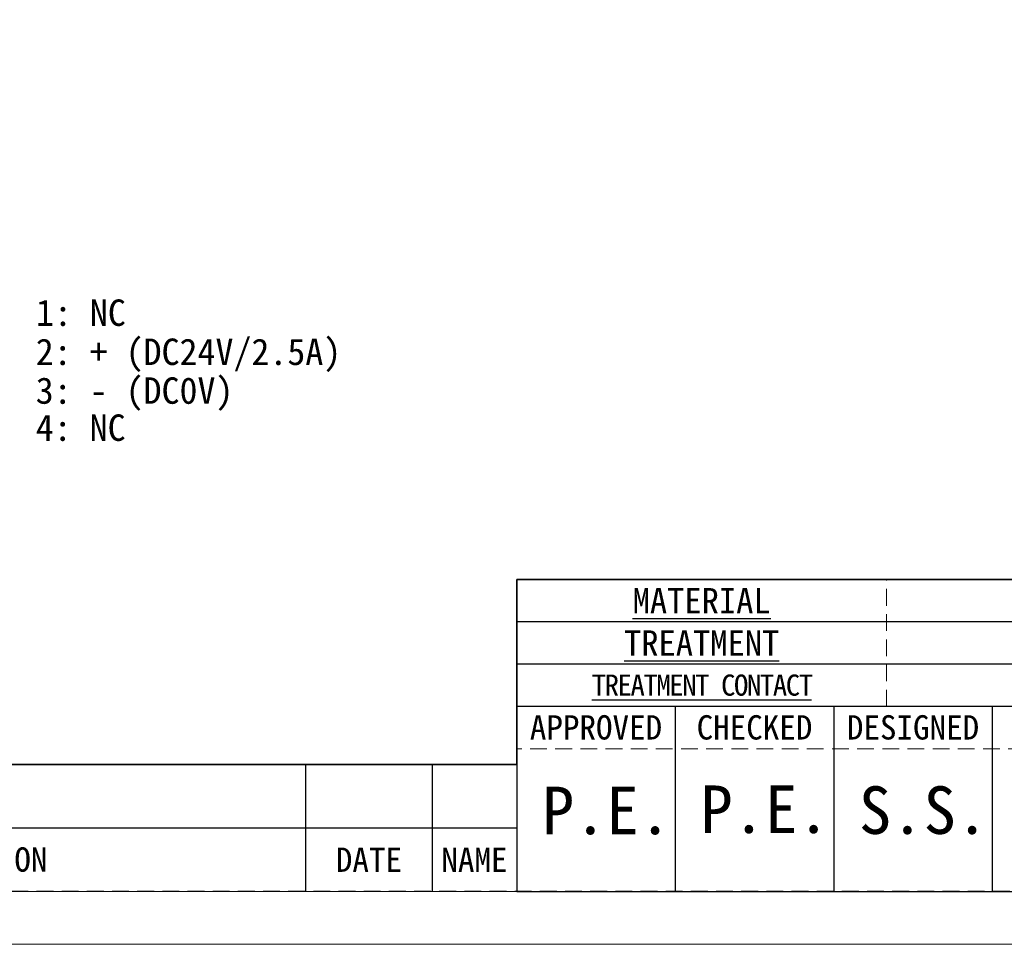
# Model space of a CAD drawing. Header units: millimetres. Extents: x -201 to 202, y 143 to 428.
# Tile 7 of 13: x -31 to 63, y 143 to 230. Entities that reach past the tile are written whole.
import ezdxf
from ezdxf.enums import TextEntityAlignment as Align

# ---------------------------------------------------------------- set-up
doc = ezdxf.new("R2010")
doc.units = ezdxf.units.MM
doc.header["$LTSCALE"] = 0.25
doc.linetypes.add('HIDDEN', pattern=[9.525, 6.35, -3.175])
doc.layers.add('EMPTY LINE', color=252, linetype='Continuous', lineweight=0, plot=False)
doc.layers.add('FORM', color=7, linetype='Continuous')
doc.layers.add('TXT1', color=5, linetype='Continuous', lineweight=15)
doc.styles.add('takachi1', font='msgothic.ttc', dxfattribs={"height": 2.5})
doc.styles.add('VS Standard', font='msgothic.ttc', dxfattribs={"height": 3})
doc.styles.add('VS Standard(小)', font='msgothic.ttc', dxfattribs={"height": 2.4})

# ---------------------------------------------------------------- blocks, each defined once
blk = doc.blocks.new('表題欄金物用_ver2.0.0')
at = {"layer": 'FORM', "color": 0}
for p, q in [((-11, 40.5), (-191, 40.5)), ((-191, 40.5), (-191, 28.5)), ((-39, 36.5), (-191, 36.5)), ((-39, 32.5), (-191, 32.5)), ((-11, 28.5), (-191, 28.5)), ((-191, 28.5), (-191, 11)), ((-176, 28.5), (-176, 11)), ((-161, 28.5), (-161, 11)), ((-146, 28.5), (-146, 11)), ((-211, 23), (-272, 23)), ((-211, 23), (-211, 17)), ((-199, 23), (-211, 23)), ((-199, 23), (-199, 17)), ((-191, 23), (-199, 23)), ((-211, 17), (-272, 17)), ((-211, 17), (-211, 11)), ((-199, 17), (-211, 17)), ((-199, 17), (-199, 11)), ((-191, 17), (-199, 17)), ((-191, 11), (-11, 11))]:
    blk.add_line(p, q, dxfattribs=at)
at = {"layer": 'FORM', "color": 0, "linetype": 'HIDDEN', "lineweight": 9}
for p, q in [((-156, 28.494), (-156, 40.494)), ((-131, 24.5), (-191, 24.5))]:
    blk.add_line(p, q, dxfattribs=at)
at = {"layer": 'FORM', "color": 0, "lineweight": 15}
blk.add_line((-191, 11), (-286, 11), dxfattribs=at)
at = {"layer": 'FORM', "color": 0, "attachment_point": 5}
for s, insert, char_height, width, style in [('{\\LMATERIAL}', (-173.5, 38.5), 2.4, 36.5, 'VS Standard(小)'), ('{\\LTREATMENT}', (-173.5, 34.5), 2.4, 36.5, 'VS Standard(小)'), ('{\\T0.9;\\LTREATMENT CONTACT}', (-173.5, 30.5), 2, 36.5, 'VS Standard(小)'), ('{\\fＭＳ ゴシック|b0|i0|c128|p49;APPROVED}', (-183.5, 26.5), 2.3, 15, 'VS Standard'), ('{\\fＭＳ ゴシック|b0|i0|c128|p49;CHECKED}', (-168.5, 26.5), 2.3, 15, 'VS Standard'), ('{\\fＭＳ ゴシック|b0|i0|c128|p49;DESIGNED}', (-153.5, 26.5), 2.3, 15, 'VS Standard'), ('REVISION', (-241.667, 14), 2.3, 46, 'VS Standard'), ('{\\fMS Gothic|b0|i0|c128|p49;DATE}', (-204.985, 14), 2.3, 12, 'VS Standard'), ('NAME', (-195, 14), 2.3, 8, 'VS Standard')]:
    blk.add_mtext(s, dxfattribs=dict(at, insert=insert, char_height=char_height, width=width, style=style))
at = {"layer": 'FORM', "color": 0}
for tag, height, style, p in [('材料', 2.8, 'VS Standard', (-133, 38.5)), ('一般面取', 2.8, 'VS Standard', (-57, 38.497)), ('処理', 2.8, 'VS Standard', (-133, 34.5)), ('仕上', 2.8, 'VS Standard', (-57, 34.497)), ('処理接点', 2.8, 'VS Standard', (-133, 30.5)), ('偏芯', 2.8, 'VS Standard', (-57, 30.497)), ('一般公差', 2.4, 'VS Standard(小)', (-106, 26.312)), ('適用（機種名）', 3.6, 'VS Standard', (-44.75, 24.75)), ('角度', 2.4, 'VS Standard(小)', (-106, 21.938)), ('NAME', 3.5, 'VS Standard', (-44.75, 18.5)), ('SCALE', 2.4, 'VS Standard(小)', (-106, 17.562)), ('DRAW_NO.', 3.5, 'VS Standard', (-44.75, 13.5)), ('DATE', 2.4, 'VS Standard(小)', (-106, 13.188))]:
    blk.add_attdef(tag, text='', height=height, dxfattribs=dict(at, style=style)).set_placement(p, align=Align.MIDDLE_CENTER)
at = {"layer": 'FORM', "color": 0, "style": 'VS Standard'}
for tag, p in [('APPROVED', (-182.5, 15.062)), ('CHECKED', (-167.5, 15.177)), ('DESIGNED', (-152.5, 15.091)), ('DRAWN', (-137.5, 15.235))]:
    blk.add_attdef(tag, text='', height=4.5, dxfattribs=at).set_placement(p, align=Align.BOTTOM_CENTER)

msp = doc.modelspace()

# ---------------------------------------------------------------- linework, layer by layer
at = {"layer": 'EMPTY LINE'}
msp.add_line((-201.5, 142.75), (201.5, 142.75), dxfattribs=at)
at = {"layer": 'FORM', "linetype": 'HIDDEN'}
msp.add_lwpolyline([(-196.5, 422.75), (196.5, 422.75), (196.5, 147.75), (-196.5, 147.75)], close=True, dxfattribs=at)
at = {"layer": 'FORM'}
msp.add_lwpolyline([(-196.5, 422.75), (-196.5, 147.75), (-78.5, 147.75), (-78.5, 159.75), (16.5, 159.75), (16.5, 177.25), (196.5, 177.25), (196.5, 422.75), (-196.5, 422.75)], close=True, dxfattribs=at)

# ---------------------------------------------------------------- block references
ref = msp.add_blockref('表題欄金物用_ver2.0.0', (207.5, 136.75), dxfattribs=at)
ref.add_attrib('DESIGNED', 'S.S.', dxfattribs={"color": 0, "height": 4.5, "style": 'VS Standard'}).set_placement((55, 151.8412), align=Align.BOTTOM_CENTER)
ref.add_attrib('CHECKED', 'P.E.', dxfattribs={"color": 0, "height": 4.5, "style": 'VS Standard'}).set_placement((40, 151.9272), align=Align.BOTTOM_CENTER)
ref.add_attrib('APPROVED', 'P.E.', dxfattribs={"color": 0, "height": 4.5, "style": 'VS Standard'}).set_placement((25, 151.8117), align=Align.BOTTOM_CENTER)

# ---------------------------------------------------------------- texts
at = {"layer": 'TXT1', "style": 'takachi1'}
for s, p in [('1: NC', (-28.9909, 201.2427)), ('2: + (DC24V/2.5A)', (-29.0126, 197.5439)), ('3: - (DC0V)', (-29.0126, 193.8749)), ('4: NC', (-29.0126, 190.3663))]:
    msp.add_text(s, height=2.5, dxfattribs=at).set_placement(p)

doc.saveas('drawing.dxf')
